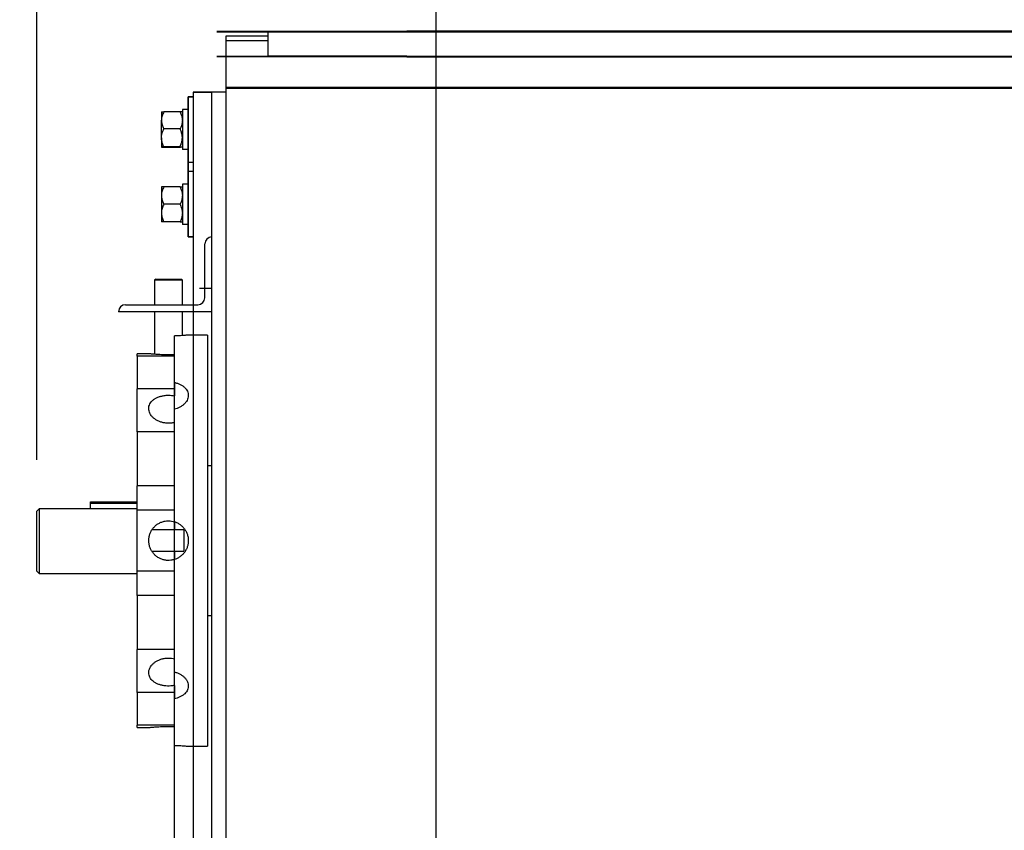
# Model space of a CAD drawing. Header units: inches. Extents: x 170 to 284, y 215 to 248.
# Tile 28 of 195: x 177.455 to 178.358, y 224.38 to 225.123. Entities that reach past the tile are written whole.
import ezdxf

# ---------------------------------------------------------------- set-up
doc = ezdxf.new("R2010")
doc.units = ezdxf.units.IN
doc.header["$LTSCALE"] = 0.25
doc.header["$MEASUREMENT"] = 0
doc.layers.add('ANNOTATIONS', color=1, linetype='Continuous')
doc.layers.add('RH BENCH MOUNT', color=7, linetype='Continuous')
doc.styles.add('ARIAL', font='arial.ttf', dxfattribs={"height": 0.09375})
doc.dimstyles.new('STANDARD$0', dxfattribs={"dimtxt": 0.09375, "dimasz": 0.09375, "dimexe": 0.03125, "dimexo": 0.046875, "dimgap": 0.09, "dimtad": 0, "dimtih": 1, "dimtoh": 1, "dimdec": 4, "dimzin": 0, "dimdsep": 46, "dimtxsty": 'ARIAL', "dimcen": 0.09, "dimadec": 0, "dimazin": 0, "dimtfac": 1, "dimtdec": 4, "dimtofl": 0, "dimtmove": 0, "dimatfit": 1, "dimfxl": 1, "dimtolj": 1, "dimtzin": 0, "dimarcsym": 0})

# ---------------------------------------------------------------- blocks, each defined once
blk = doc.blocks.new('*D32')
at = {"layer": 'ANNOTATIONS', "color": 0, "lineweight": -2, "transparency": 16777216}
for p, q in [((177.47106, 224.71934), (177.47106, 225.31789)), ((177.83702, 224.23857), (177.83702, 225.31789)), ((177.37731, 225.28664), (177.28356, 225.28664)), ((177.93077, 225.28664), (178.02452, 225.28664))]:
    blk.add_line(p, q, dxfattribs=at)
at = {"layer": 'ANNOTATIONS', "color": 0, "transparency": 16777216}
for points in [[(177.37731, 225.30227), (177.37731, 225.27102), (177.47106, 225.28664)], [(177.93077, 225.30227), (177.93077, 225.27102), (177.83702, 225.28664)]]:
    blk.add_solid(points, dxfattribs=at)
at = {"layer": 'defpoints', "color": 0, "transparency": 16777216}
for p in [(177.83702, 225.28664), (177.47106, 224.67246), (177.83702, 224.19169)]:
    blk.add_point(p, dxfattribs=at)
at = {"layer": 'ANNOTATIONS', "color": 0, "transparency": 16777216, "insert": (176.99845, 225.28664), "char_height": 0.09375, "attachment_point": 5, "style": 'ARIAL'}
blk.add_mtext('\\A1;10 3/4"', dxfattribs=at)

msp = doc.modelspace()

# ---------------------------------------------------------------- linework, layer by layer
at = {"layer": 'RH BENCH MOUNT'}
for p, q in [((177.63607, 225.11218), (177.81018, 225.11218)), ((177.63607, 225.11163), (177.81018, 225.11163)), ((177.68295, 225.10764), (177.64443, 225.10764)), ((177.64443, 225.10764), (177.64443, 224.21496)), ((177.68295, 225.11218), (177.68295, 225.08867)), ((179.74619, 225.11218), (177.81018, 225.11218)), ((177.81018, 225.11163), (179.74619, 225.11163)), ((177.68295, 225.10336), (177.64443, 225.10336)), ((177.63607, 225.08925), (177.68295, 225.08925)), ((177.81018, 225.08925), (177.68295, 225.08925)), ((177.81018, 225.08925), (179.74619, 225.08925)), ((177.68295, 225.08867), (177.63607, 225.08867)), ((177.81018, 225.08867), (177.68295, 225.08867)), ((177.81018, 225.08867), (179.74619, 225.08867)), ((177.61447, 225.05628), (177.63159, 225.05628)), ((177.64443, 225.05628), (177.61447, 225.05628)), ((177.61447, 225.05628), (177.61447, 225.052)), ((177.61447, 225.05628), (177.61447, 224.22396)), ((177.63159, 224.21496), (177.63159, 225.05628)), ((177.81018, 225.06056), (177.64443, 225.06056)), ((177.81018, 225.05951), (177.64443, 225.05951)), ((181.8962, 225.06056), (177.81018, 225.06056)), ((181.8962, 225.05951), (177.81018, 225.05951)), ((177.61447, 225.052), (177.60988, 225.052)), ((177.60988, 225.052), (177.60988, 224.99208)), ((177.61447, 225.052), (177.60988, 225.052)), ((177.60988, 225.052), (177.60988, 224.9236)), ((177.60988, 224.9236), (177.60988, 225.052)), ((177.60988, 225.052), (177.61447, 225.052)), ((177.61447, 225.052), (177.61447, 224.9236)), ((177.5854, 225.03809), (177.5854, 225.03048)), ((177.6024, 225.03837), (177.58754, 225.03837)), ((177.60988, 225.04051), (177.60454, 225.04051)), ((177.60454, 225.04051), (177.60454, 225.00362)), ((177.5854, 225.01443), (177.5854, 225.03048)), ((177.6024, 225.0226), (177.58754, 225.0226)), ((177.5854, 225.01443), (177.5854, 225.00599)), ((177.6024, 225.00627), (177.58754, 225.00627)), ((177.6024, 225.00571), (177.58754, 225.00571)), ((177.60988, 225.00362), (177.60454, 225.00362)), ((177.60988, 224.99208), (177.61447, 224.99208)), ((177.61447, 224.98352), (177.60988, 224.98352)), ((177.60988, 224.98352), (177.60988, 224.9236)), ((177.60988, 224.97203), (177.60454, 224.97203)), ((177.60454, 224.97203), (177.60454, 224.93514)), ((177.5854, 224.96962), (177.5854, 224.96159)), ((177.6024, 224.96962), (177.58754, 224.96962)), ((177.5854, 224.96159), (177.5854, 224.94553)), ((177.6024, 224.95356), (177.58754, 224.95356)), ((177.5854, 224.94553), (177.5854, 224.9375)), ((177.6024, 224.9375), (177.58754, 224.9375)), ((177.60988, 224.93514), (177.60454, 224.93514)), ((177.60988, 224.9236), (177.61447, 224.9236)), ((177.60988, 224.9236), (177.61447, 224.9236)), ((177.61447, 224.9236), (177.60988, 224.9236)), ((177.61447, 224.9236), (177.61447, 224.86153)), ((177.62517, 224.86795), (177.62517, 224.91718)), ((177.5801, 224.88507), (177.57903, 224.884)), ((177.57903, 224.884), (177.57903, 224.86153)), ((177.60397, 224.884), (177.57903, 224.884)), ((177.5801, 224.88507), (177.60297, 224.88507)), ((177.60297, 224.88507), (177.60364, 224.88507)), ((177.60471, 224.884), (177.60364, 224.88507)), ((177.60471, 224.884), (177.60397, 224.884)), ((177.60471, 224.86153), (177.60471, 224.884)), ((177.62023, 224.87673), (177.63159, 224.87673)), ((177.63159, 224.85511), (177.54598, 224.85511)), ((177.5524, 224.86153), (177.61875, 224.86153)), ((177.57903, 224.85511), (177.57903, 224.81611)), ((177.60471, 224.83328), (177.60471, 224.85511)), ((177.61447, 224.86153), (177.61447, 224.21496)), ((177.59735, 224.79022), (177.59735, 224.83292)), ((177.59735, 224.21631), (177.59735, 224.83292)), ((177.62748, 224.83371), (177.60995, 224.83371)), ((177.62748, 224.83371), (177.62748, 224.45706)), ((177.57376, 224.81659), (177.5631, 224.81659)), ((177.5631, 224.8143), (177.5631, 224.81659)), ((177.59735, 224.8143), (177.5631, 224.8143)), ((177.5631, 224.8143), (177.5631, 224.78457)), ((177.59735, 224.78457), (177.5631, 224.78457)), ((177.5631, 224.74509), (177.5631, 224.78457)), ((177.59735, 224.79022), (177.59735, 224.77806)), ((177.59735, 224.66269), (177.59735, 224.76576)), ((177.59735, 224.74509), (177.5631, 224.74509)), ((177.5631, 224.74509), (177.5631, 224.69555)), ((177.63159, 224.71387), (177.62748, 224.71387)), ((177.59735, 224.69555), (177.5631, 224.69555)), ((177.5631, 224.6733), (177.5631, 224.69555)), ((177.47108, 224.67246), (177.47322, 224.67465)), ((177.47322, 224.67465), (177.47322, 224.61542)), ((177.5631, 224.67465), (177.47322, 224.67465)), ((177.5203, 224.68107), (177.5631, 224.68107)), ((177.5203, 224.67947), (177.5203, 224.68107)), ((177.5631, 224.67947), (177.5203, 224.67947)), ((177.5203, 224.67465), (177.5203, 224.67947)), ((177.47108, 224.61756), (177.47108, 224.67246)), ((177.59735, 224.6733), (177.5631, 224.6733)), ((177.5631, 224.61747), (177.5631, 224.6733)), ((177.59735, 224.66269), (177.59735, 224.65514)), ((177.59735, 224.65514), (177.57664, 224.65514)), ((177.60591, 224.65514), (177.59735, 224.65514)), ((177.60591, 224.65514), (177.60591, 224.63563)), ((177.57664, 224.63563), (177.59735, 224.63563)), ((177.59735, 224.63563), (177.60591, 224.63563)), ((177.59735, 224.63563), (177.59735, 224.62808)), ((177.59735, 224.52501), (177.59735, 224.62808)), ((177.47108, 224.61756), (177.47322, 224.61542)), ((177.47322, 224.61542), (177.5631, 224.61542)), ((177.59735, 224.61747), (177.5631, 224.61747)), ((177.5631, 224.59522), (177.5631, 224.61747)), ((177.59735, 224.59522), (177.5631, 224.59522)), ((177.5631, 224.59522), (177.5631, 224.54568)), ((177.62748, 224.5769), (177.63159, 224.5769)), ((177.59735, 224.54568), (177.5631, 224.54568)), ((177.5631, 224.5062), (177.5631, 224.54568)), ((177.59735, 224.51271), (177.59735, 224.50055)), ((177.59735, 224.5062), (177.5631, 224.5062)), ((177.5631, 224.5062), (177.5631, 224.47647)), ((177.59735, 224.45785), (177.59735, 224.50055)), ((177.59735, 224.47647), (177.5631, 224.47647)), ((177.5631, 224.47418), (177.5631, 224.47647)), ((177.5631, 224.47418), (177.57377, 224.47418)), ((177.61001, 224.45706), (177.62748, 224.45706))]:
    msp.add_line(p, q, dxfattribs=at)
for centre, start, end in [((177.63159, 224.91718), 90, 180), ((177.61875, 224.86795), 270, 0), ((177.5524, 224.85511), 90, 180)]:
    msp.add_arc(centre, 0.00642, start, end, dxfattribs=at)
for points, knots in [([(177.58754, 225.03837), (177.58697, 225.03714), (177.58583, 225.03464), (177.5854, 225.03192), (177.5854, 225.03052), (177.5854, 225.03048)], [0, 0, 0, 0, 0.484546, 0.986748, 1, 1, 1, 1]), ([(177.5854, 225.03809), (177.58548, 225.03813), (177.58564, 225.03821), (177.5866, 225.0383), (177.58733, 225.03835), (177.58754, 225.03837)], [0, 0, 0, 0, 0.406635, 0.827972, 1, 1, 1, 1]), ([(177.6024, 225.03837), (177.60296, 225.03714), (177.6041, 225.03464), (177.60453, 225.03192), (177.60454, 225.03052), (177.60454, 225.03048)], [0, 0, 0, 0, 0.484546, 0.986748, 1, 1, 1, 1]), ([(177.60454, 225.03809), (177.60445, 225.03813), (177.60429, 225.03821), (177.60333, 225.0383), (177.60261, 225.03835), (177.6024, 225.03837)], [0, 0, 0, 0, 0.406635, 0.827972, 1, 1, 1, 1]), ([(177.5854, 225.03048), (177.58548, 225.02938), (177.58564, 225.02713), (177.5866, 225.02451), (177.58733, 225.02303), (177.58754, 225.0226)], [0, 0, 0, 0, 0.406635, 0.827972, 1, 1, 1, 1]), ([(177.60454, 225.03048), (177.60445, 225.02938), (177.60429, 225.02713), (177.60333, 225.02451), (177.60261, 225.02303), (177.6024, 225.0226)], [0, 0, 0, 0, 0.406635, 0.827972, 1, 1, 1, 1]), ([(177.5854, 225.01443), (177.5854, 225.01462), (177.58541, 225.01584), (177.58577, 225.01813), (177.58662, 225.02065), (177.58731, 225.02212), (177.58754, 225.0226)], [0, 0, 0, 0, 0.0669214, 0.4358368, 0.8152668, 1, 1, 1, 1]), ([(177.60454, 225.01443), (177.60453, 225.01462), (177.60452, 225.01584), (177.60417, 225.01813), (177.60331, 225.02065), (177.60262, 225.02212), (177.6024, 225.0226)], [0, 0, 0, 0, 0.0669214, 0.4358368, 0.8152668, 1, 1, 1, 1]), ([(177.58754, 225.00627), (177.58722, 225.00696), (177.58647, 225.00859), (177.5856, 225.01132), (177.58546, 225.01338), (177.5854, 225.01443)], [0, 0, 0, 0, 0.2654447, 0.6280732, 1, 1, 1, 1]), ([(177.6024, 225.00627), (177.60271, 225.00696), (177.60347, 225.00859), (177.60433, 225.01132), (177.60447, 225.01338), (177.60454, 225.01443)], [0, 0, 0, 0, 0.265445, 0.628073, 1, 1, 1, 1]), ([(177.58754, 225.00627), (177.58697, 225.00622), (177.58583, 225.00613), (177.5854, 225.00604), (177.5854, 225.00599), (177.5854, 225.00599)], [0, 0, 0, 0, 0.4845461, 0.9867483, 1, 1, 1, 1]), ([(177.5854, 225.00599), (177.58548, 225.00595), (177.58564, 225.00587), (177.5866, 225.00578), (177.58733, 225.00572), (177.58754, 225.00571)], [0, 0, 0, 0, 0.406635, 0.827972, 1, 1, 1, 1]), ([(177.6024, 225.00627), (177.60296, 225.00622), (177.6041, 225.00613), (177.60453, 225.00604), (177.60454, 225.00599), (177.60454, 225.00599)], [0, 0, 0, 0, 0.484546, 0.986748, 1, 1, 1, 1]), ([(177.60454, 225.00599), (177.60445, 225.00595), (177.60429, 225.00587), (177.60333, 225.00578), (177.60261, 225.00572), (177.6024, 225.00571)], [0, 0, 0, 0, 0.4066349, 0.8279722, 1, 1, 1, 1]), ([(177.58754, 224.96962), (177.58697, 224.96837), (177.58583, 224.96582), (177.5854, 224.96305), (177.5854, 224.96162), (177.5854, 224.96159)], [0, 0, 0, 0, 0.484546, 0.986748, 1, 1, 1, 1]), ([(177.58754, 224.96962), (177.58722, 224.96962), (177.58647, 224.96962), (177.5856, 224.96962), (177.58546, 224.96962), (177.5854, 224.96962)], [0, 0, 0, 0, 0.265445, 0.628073, 1, 1, 1, 1]), ([(177.6024, 224.96962), (177.60296, 224.96837), (177.6041, 224.96582), (177.60453, 224.96305), (177.60454, 224.96162), (177.60454, 224.96159)], [0, 0, 0, 0, 0.4845461, 0.9867483, 1, 1, 1, 1]), ([(177.6024, 224.96962), (177.60271, 224.96962), (177.60347, 224.96962), (177.60433, 224.96962), (177.60447, 224.96962), (177.60454, 224.96962)], [0, 0, 0, 0, 0.265445, 0.628073, 1, 1, 1, 1]), ([(177.5854, 224.96159), (177.58548, 224.96046), (177.58564, 224.95817), (177.5866, 224.95551), (177.58733, 224.954), (177.58754, 224.95356)], [0, 0, 0, 0, 0.406635, 0.827972, 1, 1, 1, 1]), ([(177.58754, 224.95356), (177.58697, 224.95231), (177.58583, 224.94976), (177.5854, 224.94699), (177.5854, 224.94556), (177.5854, 224.94553)], [0, 0, 0, 0, 0.484546, 0.986748, 1, 1, 1, 1]), ([(177.60454, 224.96159), (177.60445, 224.96046), (177.60429, 224.95817), (177.60333, 224.95551), (177.60261, 224.954), (177.6024, 224.95356)], [0, 0, 0, 0, 0.406635, 0.827972, 1, 1, 1, 1]), ([(177.6024, 224.95356), (177.60296, 224.95231), (177.6041, 224.94976), (177.60453, 224.94699), (177.60454, 224.94556), (177.60454, 224.94553)], [0, 0, 0, 0, 0.484546, 0.986748, 1, 1, 1, 1]), ([(177.5854, 224.94553), (177.58548, 224.9444), (177.58564, 224.94211), (177.5866, 224.93945), (177.58733, 224.93794), (177.58754, 224.9375)], [0, 0, 0, 0, 0.406635, 0.827972, 1, 1, 1, 1]), ([(177.60454, 224.94553), (177.60445, 224.9444), (177.60429, 224.94211), (177.60333, 224.93945), (177.60261, 224.93794), (177.6024, 224.9375)], [0, 0, 0, 0, 0.406635, 0.827972, 1, 1, 1, 1]), ([(177.58754, 224.9375), (177.58722, 224.9375), (177.58647, 224.9375), (177.5856, 224.9375), (177.58546, 224.9375), (177.5854, 224.9375)], [0, 0, 0, 0, 0.265445, 0.628073, 1, 1, 1, 1]), ([(177.6024, 224.9375), (177.60271, 224.9375), (177.60347, 224.9375), (177.60433, 224.9375), (177.60447, 224.9375), (177.60454, 224.9375)], [0, 0, 0, 0, 0.265445, 0.628073, 1, 1, 1, 1]), ([(177.60995, 224.83371), (177.60996, 224.83371), (177.61, 224.83371), (177.6095, 224.83366), (177.60852, 224.83357), (177.60703, 224.83345), (177.60513, 224.8333), (177.60283, 224.83315), (177.60024, 224.83301), (177.59831, 224.83295), (177.59735, 224.83292)], [0, 0, 0, 0, 0.067619, 0.198512, 0.333193, 0.464257, 0.599091, 0.730684, 0.866088, 1, 1, 1, 1]), ([(177.59735, 224.81572), (177.59638, 224.81569), (177.59441, 224.81563), (177.59137, 224.81562), (177.58832, 224.81565), (177.58539, 224.81574), (177.58262, 224.81587), (177.58014, 224.81603), (177.57795, 224.81619), (177.57618, 224.81635), (177.57483, 224.81648), (177.57402, 224.81656), (177.57367, 224.8166), (177.57374, 224.81659), (177.57376, 224.81659)], [0, 0, 0, 0, 0.088076, 0.178705, 0.266782, 0.357412, 0.445545, 0.536208, 0.624775, 0.7159, 0.804616, 0.895925, 0.984273, 1, 1, 1, 1]), ([(177.59735, 224.79022), (177.59752, 224.79019), (177.59865, 224.78995), (177.60068, 224.78936), (177.60323, 224.78826), (177.60546, 224.78687), (177.60731, 224.78524), (177.60871, 224.78339), (177.60965, 224.78138), (177.61007, 224.77926), (177.60998, 224.77709), (177.60938, 224.77493), (177.60829, 224.77283), (177.60673, 224.77088), (177.60475, 224.76912), (177.6024, 224.76762), (177.59991, 224.76647), (177.59815, 224.76598), (177.59735, 224.76576)], [0, 0, 0, 0, 0.011787, 0.078276, 0.144767, 0.211452, 0.278136, 0.344952, 0.411766, 0.478371, 0.544975, 0.611358, 0.677742, 0.744234, 0.810728, 0.877493, 0.944256, 1, 1, 1, 1]), ([(177.59735, 224.75359), (177.5962, 224.75336), (177.59407, 224.75294), (177.59083, 224.75289), (177.58782, 224.75322), (177.58489, 224.75395), (177.58219, 224.75503), (177.57973, 224.75644), (177.57763, 224.75813), (177.57591, 224.76005), (177.57466, 224.76211), (177.57389, 224.76428), (177.57363, 224.76645), (177.57389, 224.7686), (177.57465, 224.77063), (177.57591, 224.77253), (177.5776, 224.77421), (177.57971, 224.77568), (177.58215, 224.77687), (177.58489, 224.77777), (177.58813, 224.77842), (177.59239, 224.77876), (177.59553, 224.77832), (177.59735, 224.77806)], [0, 0, 0, 0, 0.0521552, 0.0962877, 0.1417064, 0.1857419, 0.2310452, 0.2752507, 0.3207277, 0.3651055, 0.4107749, 0.4550592, 0.5006402, 0.5447124, 0.5900637, 0.6341344, 0.6794714, 0.7237524, 0.7693112, 0.8136899, 0.8593649, 0.918567, 1, 1, 1, 1]), ([(177.59735, 224.62808), (177.5962, 224.62779), (177.59406, 224.62724), (177.59082, 224.62719), (177.58779, 224.62761), (177.58488, 224.62855), (177.58216, 224.62995), (177.57972, 224.63179), (177.57761, 224.63401), (177.57591, 224.63657), (177.57465, 224.63938), (177.57389, 224.64236), (177.57363, 224.64542), (177.5739, 224.64847), (177.57466, 224.65143), (177.57592, 224.65421), (177.57761, 224.65676), (177.57972, 224.65898), (177.58217, 224.66083), (177.58491, 224.66224), (177.58815, 224.66326), (177.59239, 224.66379), (177.59553, 224.66309), (177.59735, 224.66269)], [0, 0, 0, 0, 0.0521573, 0.0969323, 0.1417075, 0.1863759, 0.2310455, 0.2758863, 0.3207273, 0.365751, 0.4107736, 0.4557061, 0.5006379, 0.5453488, 0.5900604, 0.6347634, 0.6794674, 0.7243871, 0.7693065, 0.8143334, 0.8593592, 0.9185637, 1, 1, 1, 1]), ([(177.59735, 224.66269), (177.59752, 224.66263), (177.59865, 224.66226), (177.60068, 224.66134), (177.60323, 224.65965), (177.60546, 224.65754), (177.60731, 224.65509), (177.60871, 224.65235), (177.60965, 224.64943), (177.61007, 224.64638), (177.60998, 224.64332), (177.60938, 224.64032), (177.60829, 224.63746), (177.60673, 224.63483), (177.60475, 224.63248), (177.6024, 224.63051), (177.59991, 224.62901), (177.59815, 224.62837), (177.59735, 224.62808)], [0, 0, 0, 0, 0.011787, 0.078276, 0.144767, 0.211452, 0.278136, 0.344952, 0.411766, 0.478371, 0.544975, 0.611358, 0.677742, 0.744234, 0.810728, 0.877493, 0.944256, 1, 1, 1, 1]), ([(177.59735, 224.51271), (177.5962, 224.51252), (177.59407, 224.51218), (177.59083, 224.51214), (177.58782, 224.51241), (177.58489, 224.513), (177.58219, 224.51389), (177.57973, 224.51508), (177.57763, 224.51653), (177.57591, 224.51824), (177.57466, 224.52013), (177.57389, 224.52219), (177.57363, 224.52432), (177.57389, 224.52651), (177.57465, 224.52865), (177.57591, 224.53071), (177.5776, 224.53261), (177.57971, 224.53431), (177.58215, 224.53572), (177.58489, 224.53683), (177.58813, 224.53762), (177.59239, 224.53804), (177.59553, 224.53749), (177.59735, 224.53718)], [0, 0, 0, 0, 0.052155, 0.096288, 0.141706, 0.185742, 0.231045, 0.275251, 0.320728, 0.365106, 0.410775, 0.455059, 0.50064, 0.544712, 0.590064, 0.634134, 0.679471, 0.723752, 0.769311, 0.81369, 0.859365, 0.918567, 1, 1, 1, 1]), ([(177.59735, 224.52501), (177.59752, 224.52497), (177.59865, 224.52468), (177.60068, 224.52398), (177.60323, 224.52268), (177.60546, 224.52109), (177.60731, 224.51925), (177.60871, 224.51723), (177.60965, 224.5151), (177.61007, 224.51292), (177.60998, 224.51076), (177.60938, 224.50868), (177.60829, 224.50673), (177.60673, 224.50496), (177.60475, 224.5034), (177.6024, 224.50212), (177.59991, 224.50114), (177.59815, 224.50073), (177.59735, 224.50055)], [0, 0, 0, 0, 0.011787, 0.078276, 0.144767, 0.211452, 0.278136, 0.344952, 0.411766, 0.478371, 0.544975, 0.611358, 0.677742, 0.744234, 0.810728, 0.877493, 0.944256, 1, 1, 1, 1]), ([(177.57377, 224.47418), (177.57376, 224.47418), (177.5737, 224.47418), (177.57411, 224.47422), (177.57501, 224.47431), (177.57642, 224.47445), (177.57826, 224.4746), (177.58048, 224.47477), (177.58304, 224.47492), (177.58583, 224.47505), (177.58882, 224.47512), (177.59272, 224.47516), (177.59554, 224.4751), (177.59735, 224.47506)], [0, 0, 0, 0, 0.029328, 0.120177, 0.208262, 0.298884, 0.387305, 0.478268, 0.567033, 0.658381, 0.746961, 0.838136, 1, 1, 1, 1]), ([(177.59735, 224.45785), (177.59753, 224.45785), (177.59867, 224.45781), (177.60071, 224.45773), (177.60325, 224.45759), (177.60548, 224.45744), (177.60732, 224.4573), (177.60872, 224.45718), (177.60978, 224.45708), (177.60993, 224.45707), (177.61001, 224.45706)], [0, 0, 0, 0, 0.026025, 0.156998, 0.291739, 0.423235, 0.558528, 0.690257, 0.825829, 1, 1, 1, 1])]:
    msp.add_open_spline(points, degree=3, knots=knots, dxfattribs=at)

# ---------------------------------------------------------------- dimensions: what is measured, and where the dimension line sits
at = {"layer": 'ANNOTATIONS'}
dim = msp.add_linear_dim(base=(177.83702, 225.28664), p1=(177.47106, 224.67246), p2=(177.83702, 224.19169), angle=0, text='10 3/4"', dimstyle='STANDARD$0', dxfattribs=at)
dim.commit()
dim.dimension.update_dxf_attribs({"geometry": '*D32', "text_midpoint": (176.99845, 225.28664), "dimtype": 160})

doc.saveas('drawing.dxf')
